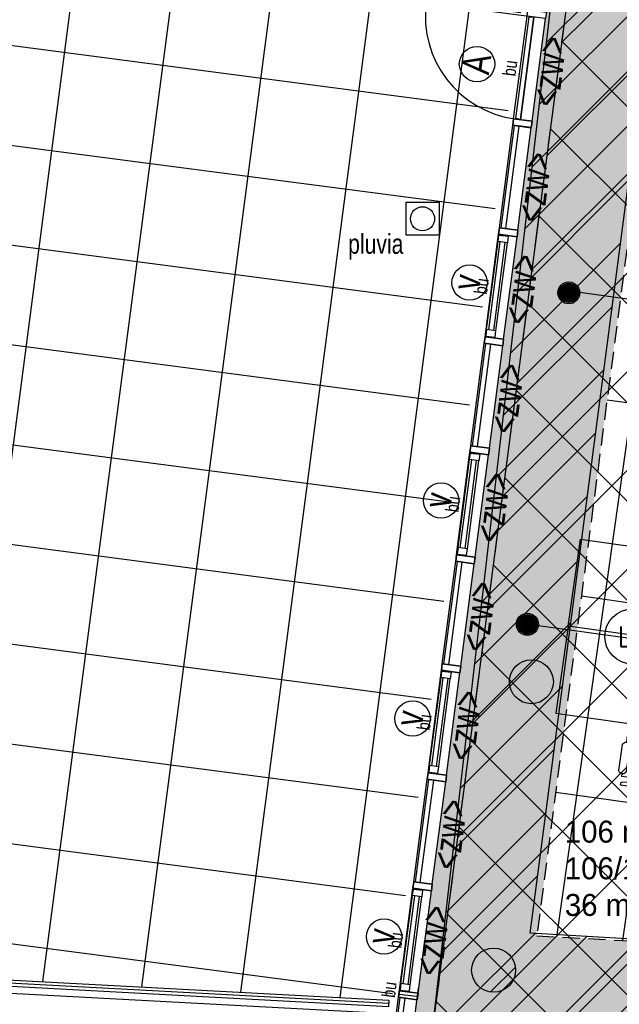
# Model space of a CAD drawing. Header units: millimetres. Extents: x -4107 to 114693, y -37499 to 54671.
# Tile 10 of 156: x 24248 to 29705, y 21328 to 30285. Entities that reach past the tile are written whole.
import ezdxf
from ezdxf.enums import TextEntityAlignment as Align

# ---------------------------------------------------------------- set-up
doc = ezdxf.new("R2010")
doc.units = ezdxf.units.MM
doc.header["$LTSCALE"] = 50
doc.linetypes.add('B0702', pattern=[4.6875, 3.125, -1.5625])
doc.linetypes.add('XREF_06_werkset$0$B0702', pattern=[4.6875, 3.125, -1.5625])
for name, color, linetype in [('FOK_ BRANDSLANGHASPELS', 2, 'Continuous'), ('FOK_08---_MAATVOERING', 2, 'Continuous'), ('FOK_22_BINNENWANDEN', 2, 'Continuous'), ('FOK_82_LOS MEUBILAIR', 1, 'Continuous'), ('XREF_06_PLAFOND$0$AA00VV4-_SOLID252', 254, 'Continuous'), ('XREF_06_PLAFOND$0$AI45----_PLAFONDAFW', 2, 'Continuous'), ('XREF_06_Sprinkler installatie$0$WL$1----', 3, 'Continuous'), ('XREF_06_Sprinkler installatie$0$WL524---', 4, 'Continuous'), ('XREF_06_Sprinkler installatie$0$WL6516--', 4, 'Continuous'), ('XREF_06_verlichting$0$EL6311--', 3, 'Continuous'), ('XREF_06_werkset$0$AA28G---_PREFABBETON', 242, 'Continuous'), ('XREF_06_werkset$0$AI31----_BUITENKOZ', 242, 'Continuous'), ('XREF_06_werkset$0$AI31XH4-_ALUMINIUM', 242, 'Continuous'), ('XREF_06_werkset$0$AI32XI--_HOUT', 242, 'Continuous'), ('XREF_06_werkset$0$AI34MH--_METAAL', 242, 'Continuous'), ('XREF_06_werkset$0$AI35----_PLAFONDS', 242, 'Continuous'), ('XREF_06_werkset$0$AI43S---_TEGELS', 1, 'Continuous'), ('XREF_06_werkset$0$AI47----_DAKAFW', 1, 'Continuous'), ('XREF_06_werkset$0$AL$1A---_ALGEMEEN', 7, 'Continuous'), ('XREF_06_werkset$0$AL28G---_PREFABBETON', 4, 'Continuous'), ('XREF_06_werkset$0$AL31----_BUITENKOZ', 2, 'Continuous'), ('XREF_06_werkset$0$AL31XH4-_ALUMINIUM', 2, 'Continuous'), ('XREF_06_werkset$0$AT$1A---_ALGEMEEN', 7, 'Continuous'), ('XREF_06_werkset$0$AT$8A---_HULPLIJNEN', 241, 'Continuous'), ('XREF_06_werkset$0$AZ34MH--_METAAL', 2, 'Continuous'), ('XREF_06_werkset$0$WL740---', 1, 'Continuous')]:
    doc.layers.add(name, color=color, linetype=linetype)
doc.layers.add('XREF_06_werkset$0$AL$8A---_HULPLIJNEN', color=241, linetype='Continuous', plot=False)
doc.styles.add('XREF_06_Sprinkler installatie$0$Standard', font='txt')
doc.styles.add('XREF_06_verlichting$0$BURO-018', font='simplex.shx', dxfattribs={"height": 180})
doc.styles.add('XREF_06_werkset$0$00_100', font='ABTPR.SHX', dxfattribs={"width": 0.8, "height": 120})
doc.styles.add('XREF_06_werkset$0$01_100', font='ABTPR.SHX', dxfattribs={"width": 0.8, "height": 180})
doc.styles.add('XREF_06_werkset$0$02_100', font='B-GBP.SHX', dxfattribs={"width": 0.8, "height": 250})
doc.styles.add('XREF_06_werkset$0$BURO-018', font='simplex.shx', dxfattribs={"height": 180})

# ---------------------------------------------------------------- blocks, each defined once
blk = doc.blocks.new('XREF_06_Sprinkler installatie$0$SP-KOP02')
at = {"color": 0, "linetype": 'Continuous'}
for p, q in [((-0.875, -0.023), (0.023, 0.875)), ((-0.847, -0.219), (0.219, 0.847)), ((-0.843, 0.233), (-0.233, 0.843)), ((-0.786, -0.383), (0.383, 0.786)), ((-0.702, -0.523), (0.523, 0.702)), ((-0.595, -0.641), (0.641, 0.595)), ((-0.469, -0.739), (0.739, 0.469)), ((-0.32, -0.815), (0.815, 0.32)), ((-0.144, -0.863), (0.863, 0.144)), ((0.072, -0.872), (0.872, -0.072)), ((0.381, -0.788), (0.788, -0.381))]:
    blk.add_line(p, q, dxfattribs=at)
at = {"color": 0, "linetype": 'Continuous', "const_width": 0.875}
blk.add_lwpolyline([(-0.438, 0, 1), (0.438, 0, 1)], format="xyb", close=True, dxfattribs=at)
at = {"color": 0, "linetype": 'Continuous'}
for radius in [1, 0.875]:
    blk.add_circle((0, 0), radius, dxfattribs=at)
at = {"color": 0, "linetype": 'Continuous', "style": 'XREF_06_Sprinkler installatie$0$Standard', "flags": 1}
for tag, p in [('SP_MATCODE', (2, 2)), ('SP_TEMP', (2, -3)), ('SP_DOORL', (2, -5)), ('SP_KFACT', (2, -7)), ('SP_SPRHK', (2, -9)), ('SP_KLEP', (2, -11))]:
    blk.add_attdef(tag, p, '', height=1, dxfattribs=at)
blk = doc.blocks.new('XREF_06_Sprinkler installatie')
at = {"layer": 'XREF_06_Sprinkler installatie$0$WL$1----'}
h = blk.add_hatch(dxfattribs=at)
h.set_pattern_fill('JIS_WOOD', color=256, scale=500, style=0)
h.set_pattern_definition([(45, (0, -36464.7), (-250, 250), [])])
h.paths.add_polyline_path([(30743.8, 36094.7), (95370.7, 36094.7), (86389.5, -27327.7), (59723.1, -18673.6), (68740.5, 7763.6), (69241.7, 10785.2), (68849, 13405.9), (67638.6, 16023.5), (65645.6, 18159.9), (63178.4, 19545.4), (60388.2, 20131.5), (28895, 21976)], flags=16)
h.paths.add_polyline_path([(29853.9, 37108.7), (96538.4, 37108.7), (87224.3, -28664.7), (58653.6, -19392.5), (68002.1, 8015.3), (68349.5, 9912.5), (68461.1, 10706.3), (68321.4, 11469.3), (68229.8, 12765.7), (68109.2, 13218.5), (67906.9, 13527.4), (67399.1, 14920.6), (67172.5, 15065.3), (66709.9, 15980.2), (66021.2, 16693), (65104.6, 17592.2), (63974.8, 18325.8), (62832.6, 18841.7), (59822.5, 19383.9), (28023.7, 21252.6)])
for points in [[(29853.9, 37108.7), (96538.4, 37108.7), (87224.3, -28664.7), (58653.6, -19392.5), (68002.1, 8015.3), (68349.5, 9912.5), (68461.1, 10706.3), (68321.4, 11469.3), (68229.8, 12765.7), (68109.2, 13218.5), (67906.9, 13527.4), (67399.1, 14920.6), (67172.5, 15065.3), (66709.9, 15980.2), (66021.2, 16693), (65104.6, 17592.2), (63974.8, 18325.8), (62832.6, 18841.7), (59822.5, 19383.9), (28023.7, 21252.6)], [(30743.8, 36094.7), (95370.7, 36094.7), (86389.5, -27327.7), (59723.1, -18673.6), (68740.5, 7763.6), (69241.7, 10785.2), (68849, 13405.9), (67638.6, 16023.5), (65645.6, 18159.9), (63178.4, 19545.4), (60388.2, 20131.5), (28895, 21976)]]:
    blk.add_lwpolyline(points, close=True, dxfattribs=at)
at = {"layer": 'XREF_06_Sprinkler installatie$0$WL524---'}
for p, q in [((29256.7, 27819.5), (34974.8, 27009.8)), ((28861.6, 24790.6), (31618.9, 24400.2))]:
    blk.add_line(p, q, dxfattribs=at)
at = {"layer": 'XREF_06_Sprinkler installatie$0$WL6516--', "xscale": 99.9999999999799, "yscale": 100, "zscale": 100, "rotation": 7.589429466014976}
for p in [(29245.3, 27799.6), (28868.6, 24785.4)]:
    blk.add_blockref('XREF_06_Sprinkler installatie$0$SP-KOP02', p, dxfattribs=at)
blk = doc.blocks.new('XREF_06_PLAFOND')
at = {"layer": 'XREF_06_PLAFOND$0$AA00VV4-_SOLID252'}
h = blk.add_hatch(color=256, dxfattribs=at)
edge = h.paths.add_edge_path()
edge.add_line((87220.1, -28652.8), (96531.3, 37099.7))
edge.add_line((96531.3, 37099.7), (29925.1, 37099.7))
edge.add_line((29925.1, 37099.7), (27765.5, 20607.3))
edge.add_line((27765.5, 20607.3), (31097.5, 20428.6))
edge.add_line((31097.5, 20428.6), (31103.1, 20519.4))
edge.add_line((31103.1, 20519.4), (31163, 20516.2))
edge.add_line((31163, 20516.2), (31182.2, 20829.6))
edge.add_line((31182.2, 20829.6), (60332.4, 19103.1))
edge.add_arc((59884.7, 10785.2), 8330, -18.83392, 86.91943, ccw=False)
edge.add_line((67768.7, 8096), (58457.3, -19218.5))
edge.add_line((58457.3, -19218.5), (58452.6, -19217))
edge.add_line((58452.6, -19217), (58423.3, -19307.3))
edge.add_line((58423.3, -19307.3), (87220.1, -28652.8))
edge = h.paths.add_edge_path(flags=16)
edge.add_arc((59884.7, 10785.2), 9330, 341.17597, 446.61048)
edge.add_line((60436.4, 20098.9), (31243.3, 21827.8))
edge.add_line((31243.3, 21827.8), (28955.1, 21950.5))
edge.add_line((28955.1, 21950.5), (30807, 36094.7))
edge.add_line((30807, 36094.7), (95373.9, 36094.7))
edge.add_line((95373.9, 36094.7), (86392.8, -27327.7))
edge.add_line((86392.8, -27327.7), (59702.3, -18665.8))
edge.add_line((59702.3, -18665.8), (68715.7, 7774.7))
at = {"layer": 'XREF_06_PLAFOND$0$AI45----_PLAFONDAFW'}
h = blk.add_hatch(dxfattribs=at)
h.set_pattern_fill('_USER,_O', color=256, scale=1800, pattern_type=0)
h.set_pattern_definition([(351.94, (60508.5, -17546.5), (252.38, 1782.22), [])])
edge = h.paths.add_edge_path(flags=16)
edge.add_arc((41622.2, 26897.4), 5449.9, 0, 180)
edge.add_arc((41622.2, 26897.4), 5449.9, 180, 360)
h.paths.add_polyline_path([(49833.5, 30277.3), (51633.5, 30277.3), (51633.5, 27677.3), (49833.5, 27677.3)], flags=16)
edge = h.paths.add_edge_path(flags=16)
edge.add_arc((86127.3, 26613.5), 3800, 0, 180)
edge.add_arc((86127.3, 26613.5), 3800, 180, 360)
edge = h.paths.add_edge_path(flags=16)
edge.add_arc((74998.8, -10766.8), 5450, 0, 180)
edge.add_arc((74998.8, -10766.8), 5450, 180, 360)
edge = h.paths.add_edge_path()
edge.add_arc((59888.1, 10791.1), 9323.9, 341.24236, 446.62909)
edge.add_line((60436.4, 20098.9), (31243.3, 21827.8))
edge.add_line((31243.3, 21827.8), (28955.1, 21950.5))
edge.add_line((28955.1, 21950.5), (30807, 36094.7))
edge.add_line((30807, 36094.7), (95373.9, 36094.7))
edge.add_line((95373.9, 36094.7), (86392.8, -27327.7))
edge.add_line((86392.8, -27327.7), (59702.3, -18665.8))
edge.add_line((59702.3, -18665.8), (68716.8, 7792.9))
h = blk.add_hatch(dxfattribs=at)
h.set_pattern_fill('_USER,_O', color=256, scale=600, angle=90, pattern_type=0)
h.set_pattern_definition([(81.94, (95317.84, 35698.9), (-594.073, 84.126), [])])
edge = h.paths.add_edge_path(flags=16)
edge.add_arc((86127.3, 26613.5), 3800, 0, 360)
edge = h.paths.add_edge_path(flags=16)
edge.add_arc((74998.8, -10766.8), 5450, 0, 360)
edge = h.paths.add_edge_path(flags=16)
edge.add_arc((41622.2, 26897.4), 5449.9, 0, 360)
h.paths.add_polyline_path([(49933.5, 30177.3), (51533.5, 30177.3), (51533.5, 27777.3), (49933.5, 27777.3)], flags=16)
edge = h.paths.add_edge_path()
edge.add_arc((59888.1, 10791.1), 9323.9, 341.24236, 446.62909)
edge.add_line((60436.4, 20098.9), (31243.3, 21827.8))
edge.add_line((31243.3, 21827.8), (28955.1, 21950.5))
edge.add_line((28955.1, 21950.5), (30807, 36094.7))
edge.add_line((30807, 36094.7), (95373.9, 36094.7))
edge.add_line((95373.9, 36094.7), (86392.8, -27327.7))
edge.add_line((86392.8, -27327.7), (59702.3, -18665.8))
edge.add_line((59702.3, -18665.8), (68716.8, 7792.9))
blk = doc.blocks.new('XREF_06_verlichting$0$1115B3A')
at = {"color": 0, "linetype": 'Continuous'}
blk.add_circle((0, 0), 2.5, dxfattribs=at)
at = {"color": 0, "linetype": 'Continuous', "style": 'XREF_06_verlichting$0$BURO-018'}
for tag, p in [('E_GKAST', (0, 8)), ('E_GROEP', (0, 5)), ('E_SGROEP', (4.5, 5)), ('E_ARMCODE', (0, 0)), ('E_SLET', (4.5, -1))]:
    blk.add_attdef(tag, text='', height=1.8, dxfattribs=at).set_placement(p, align=Align.MIDDLE)
blk = doc.blocks.new('XREF_06_verlichting')
at = {"layer": 'XREF_06_verlichting$0$EL6311--'}
ref = blk.add_blockref('XREF_06_verlichting$0$1115B3A', (29822.7, 24674), dxfattribs=dict(at, xscale=100, yscale=100, zscale=100))
ref.add_attrib('E_ARMCODE', 'LA', dxfattribs={"layer": '0', "color": 1, "linetype": 'Continuous', "height": 180, "style": 'XREF_06_verlichting$0$BURO-018'}).set_placement((29822.7, 24674), align=Align.MIDDLE)
blk = doc.blocks.new('XREF_06_werkset$0$V-H-28X00B_09145B1')
at = {"layer": 'XREF_06_werkset$0$AA28G---_PREFABBETON'}
h = blk.add_hatch(color=254, dxfattribs=at)
edge = h.paths.add_edge_path()
edge.add_arc((28904.7, 24262.4), 200, 0, 360)
blk.add_hatch(color=254, dxfattribs=at).paths.add_polyline_path([(28761.1, 21638.7, 0.57735), (28461.1, 21811.9, 0.57735), (28461.1, 21465.5, 0.57735)])
h = blk.add_hatch(dxfattribs=at)
h.set_pattern_fill('KALKZST', color=1, scale=880, style=0)
h.set_pattern_definition([(45, (58.95, -8), (-390.278, 390.278), [])])
h.paths.add_polyline_path([(28761.1, 21638.7, 0.57735), (28461.1, 21811.9, 0.57735), (28461.1, 21465.5, 0.57735)])
at = {"layer": 'XREF_06_werkset$0$AL28G---_PREFABBETON'}
for centre in [(28904.7, 24262.4), (28561.1, 21638.7)]:
    blk.add_circle(centre, 200, dxfattribs=at)
blk = doc.blocks.new('XREF_06_werkset$0$SA-PUT2')
at = {"color": 0, "linetype": 'Continuous'}
for p, q in [((-75, 75), (75, 75)), ((-75, -75), (-75, 75)), ((75, 75), (75, -75)), ((75, -75), (-75, -75))]:
    blk.add_line(p, q, dxfattribs=at)
blk.add_circle((0, 0), 55, dxfattribs=at)
at = {"color": 0, "linetype": 'Continuous', "style": 'XREF_06_werkset$0$BURO-018', "flags": 1}
blk.add_attdef('SA_MATCODE', (0, 0), '', height=1.8, dxfattribs=at)
blk = doc.blocks.new('*U990')
at = {"layer": 'XREF_06_werkset$0$AI34MH--_METAAL'}
blk.add_lwpolyline([(24530.6, 36409.7), (29555.4, 36409.7), (29555.4, 36349.7), (24583.2, 36349.7), (22656, 21631), (27608.6, 21366.3), (27605.4, 21306.3), (22588, 21574.6), (24530.6, 36409.7)], dxfattribs=at)
at = {"layer": 'XREF_06_werkset$0$AZ34MH--_METAAL'}
blk.add_lwpolyline([(27607, 21336.3), (22622, 21602.8)], dxfattribs=at)
blk = doc.blocks.new('XREF_06_werkset$0$V-H-00-007S_B09145W02')
at = {"layer": 'XREF_06_werkset$0$AT$1A---_ALGEMEEN', "color": 7, "style": 'XREF_06_werkset$0$02_100', "width": 0.8}
blk.add_text('<zw>', height=250, dxfattribs=at).set_placement((0, -13.2), align=Align.CENTER)
blk = doc.blocks.new('XREF_06_werkset$0$V-K-39-003Y_B09145W02')
at = {"color": 0, "linetype": 'ByBlock'}
blk.add_lwpolyline([(-60, -9), (-60, 161), (0, 161), (0, -9)], close=True, dxfattribs=at)
blk = doc.blocks.new('XREF_06_werkset$0$V-K-39-003_B09145W02')
at = {"color": 0, "linetype": 'ByBlock'}
blk.add_lwpolyline([(60, -9), (60, 161), (0, 161), (0, -9)], close=True, dxfattribs=at)
blk = doc.blocks.new('XREF_06_werkset$0$V-H-31-013_09145B1')
at = {"layer": 'XREF_06_werkset$0$AI31----_BUITENKOZ'}
for p, q in [((60, 80.5), (1000, 80.5)), ((60, -89.5), (1000, -89.5))]:
    blk.add_line(p, q, dxfattribs=at)
blk.add_lwpolyline([(1000, 65.5), (1000, 1005.5, 0.41421), (60, 65.5)], format="xyb", dxfattribs=at)
at = {"layer": 'XREF_06_werkset$0$AL$1A---_ALGEMEEN'}
blk.add_circle((509.4, 475.4), 161, dxfattribs=at)
at = {"layer": 'XREF_06_werkset$0$AL31----_BUITENKOZ'}
blk.add_line((60, 15.5), (1000, 15.5), dxfattribs=at)
blk.add_lwpolyline([(64, 60.5), (996, 60.5), (998, 20.5), (62, 20.5)], close=True, dxfattribs=at)
for name, p in [('XREF_06_werkset$0$V-K-39-003_B09145W02', (0, -80.5)), ('XREF_06_werkset$0$V-K-39-003Y_B09145W02', (1060, -80.5))]:
    blk.add_blockref(name, p, dxfattribs=at)
at = {"layer": 'XREF_06_werkset$0$AT$1A---_ALGEMEEN', "color": 7, "style": 'XREF_06_werkset$0$02_100', "width": 0.8}
blk.add_text('A', height=250, dxfattribs=at).set_placement((509.4, 480.3), align=Align.MIDDLE_CENTER)
at = {"layer": 'XREF_06_werkset$0$AT$8A---_HULPLIJNEN', "color": 1, "style": 'XREF_06_werkset$0$00_100', "width": 0.8}
blk.add_text('bu', height=120, dxfattribs=at).set_placement((440.1, 113.8))
blk = doc.blocks.new('XREF_06_werkset$0$V-K-39-005Y_B09145W02')
at = {"color": 0}
blk.add_lwpolyline([(-67, 0), (-67, 85), (0, 85), (0, 0)], close=True, dxfattribs=at)
blk = doc.blocks.new('XREF_06_werkset$0$V-K-39-005_B09145W02')
at = {"color": 0}
blk.add_lwpolyline([(67, 0), (67, 85), (0, 85), (0, 0)], close=True, dxfattribs=at)
blk = doc.blocks.new('XREF_06_werkset$0$V-H-31-00J_B09145W02')
at = {"layer": 'XREF_06_werkset$0$AI31XH4-_ALUMINIUM'}
for p, q in [((60, 80.5), (1000, 80.5)), ((127, 75.5), (933, 75.5)), ((60, -89.5), (1000, -89.5)), ((127, -9.5), (933, -9.5))]:
    blk.add_line(p, q, dxfattribs=at)
at = {"layer": 'XREF_06_werkset$0$AL$1A---_ALGEMEEN'}
blk.add_circle((530, 284), 161, dxfattribs=at)
at = {"layer": 'XREF_06_werkset$0$AL31XH4-_ALUMINIUM'}
for p, q in [((127, 55.5), (933, 55.5)), ((127, 10.5), (933, 10.5))]:
    blk.add_line(p, q, dxfattribs=at)
for name, p in [('XREF_06_werkset$0$V-K-39-003_B09145W02', (0, -80.5)), ('XREF_06_werkset$0$V-K-39-003Y_B09145W02', (1060, -80.5))]:
    blk.add_blockref(name, p, dxfattribs=at)
at = {"layer": 'XREF_06_werkset$0$AL31XH4-_ALUMINIUM', "xscale": 0.8955223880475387}
for name, p in [('XREF_06_werkset$0$V-K-39-005_B09145W02', (67, -9.5)), ('XREF_06_werkset$0$V-K-39-005Y_B09145W02', (993, -9.5))]:
    blk.add_blockref(name, p, dxfattribs=at)
at = {"layer": 'XREF_06_werkset$0$AT$1A---_ALGEMEEN', "color": 7, "style": 'XREF_06_werkset$0$02_100', "width": 0.8}
blk.add_text('v', height=250, dxfattribs=at).set_placement((530, 312.8), align=Align.MIDDLE_CENTER)
at = {"layer": 'XREF_06_werkset$0$AT$8A---_HULPLIJNEN', "color": 1, "style": 'XREF_06_werkset$0$00_100', "width": 0.8}
blk.add_text('bu', height=120, dxfattribs=at).set_placement((440.1, 113.8))
blk = doc.blocks.new('XREF_06_werkset$0$V-H-31-00K_B09145W02')
at = {"layer": 'XREF_06_werkset$0$AI31----_BUITENKOZ'}
for p, q in [((60, 80.5), (1000, 80.5)), ((60, -89.5), (1000, -89.5))]:
    blk.add_line(p, q, dxfattribs=at)
at = {"layer": 'XREF_06_werkset$0$AL31----_BUITENKOZ'}
for p, q in [((60, 65.5), (1000, 65.5)), ((60, 20.5), (1000, 20.5))]:
    blk.add_line(p, q, dxfattribs=at)
for name, p in [('XREF_06_werkset$0$V-K-39-003_B09145W02', (0, -80.5)), ('XREF_06_werkset$0$V-K-39-003Y_B09145W02', (1060, -80.5))]:
    blk.add_blockref(name, p, dxfattribs=at)
blk = doc.blocks.new('XREF_06_werkset')
at = {"layer": 'XREF_06_werkset$0$AI43S---_TEGELS'}
h = blk.add_hatch(dxfattribs=at)
h.set_pattern_fill('ANSI37', color=252, scale=7200, angle=37.54, style=0)
h.set_pattern_definition([(82.54, (24583.25, 36349.7), (-892.38, 116.85), []), (172.54, (24583.25, 36349.7), (-116.85, -892.38), [])])
h.paths.add_polyline_path([(24583.2, 36349.7), (22656, 21631), (27633.1, 21364.1), (29595.4, 36349.7)])
at = {"layer": 'XREF_06_werkset$0$AI31----_BUITENKOZ'}
for p, q in [((27697, 21393.6), (27767.8, 21934.2)), ((27879.2, 21475.8), (27936.4, 21912.1))]:
    blk.add_line(p, q, dxfattribs=at)
for points in [[(28100.5, 20589.3), (27765.5, 20607.3), (27879, 21474.5)], [(28091.4, 20419.6), (27573.1, 20447.4), (27696.8, 21392.2)]]:
    blk.add_lwpolyline(points, dxfattribs=at)
at = {"layer": 'XREF_06_werkset$0$AI32XI--_HOUT'}
blk.add_line((28026.6, 21249.2), (30071.3, 36864.7), dxfattribs=at)
at = {"layer": 'XREF_06_werkset$0$AI35----_PLAFONDS', "linetype": 'XREF_06_werkset$0$B0702'}
blk.add_lwpolyline([(68715.7, 7774.7), (59702.3, -18665.8), (86392.8, -27327.7), (95373.9, 36094.7), (30807, 36094.7), (28955, 21950.5), (31243.3, 21827.8), (60436.4, 20098.9, -0.495504)], format="xyb", close=True, dxfattribs=at)
at = {"layer": 'XREF_06_werkset$0$AI47----_DAKAFW'}
blk.add_lwpolyline([(24477.9, 36469.7), (22520.1, 21518.1), (27677.2, 21242.4)], dxfattribs=at)
at = {"layer": 'XREF_06_werkset$0$AL$8A---_HULPLIJNEN'}
blk.add_lwpolyline([(27700.7, 21422), (27860.4, 21401.1)], dxfattribs=at)
at = {"layer": 'XREF_06_werkset$0$AL31----_BUITENKOZ'}
for points in [[(28092.2, 20434.5), (27590.1, 20461.5), (27711.7, 21390.3)], [(28094.6, 20479.5), (27641, 20503.8), (27756.3, 21384.4)]]:
    blk.add_lwpolyline(points, dxfattribs=at)
for name in ['XREF_06_werkset$0$V-H-28X00B_09145B1', '*U990']:
    blk.add_blockref(name, (0, 0))
for name, p, rotation in [('XREF_06_werkset$0$V-H-31-013_09145B1', (28815.3, 29314), 82.539999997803), ('XREF_06_werkset$0$V-H-00-007S_B09145W02', (29175.5, 29801.4), 82.73999999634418), ('XREF_06_werkset$0$V-H-31-00K_B09145W02', (28685.5, 28322.5), 82.539999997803), ('XREF_06_werkset$0$V-H-00-007S_B09145W02', (29039.2, 28747.4), 82.73999999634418), ('XREF_06_werkset$0$V-H-31-00J_B09145W02', (28555.7, 27331), 82.539999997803), ('XREF_06_werkset$0$V-H-00-007S_B09145W02', (28919, 27817.9), 82.73999999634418), ('XREF_06_werkset$0$V-H-31-00K_B09145W02', (28425.8, 26339.4), 82.539999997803), ('XREF_06_werkset$0$V-H-00-007S_B09145W02', (28790.7, 26826.2), 82.73999999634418), ('XREF_06_werkset$0$V-H-31-00J_B09145W02', (28296, 25347.9), 82.539999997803), ('XREF_06_werkset$0$V-H-00-007S_B09145W02', (28662.4, 25834.5), 82.73999999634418), ('XREF_06_werkset$0$V-H-31-00K_B09145W02', (28166.1, 24356.4), 82.539999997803), ('XREF_06_werkset$0$V-H-00-007S_B09145W02', (28534.2, 24842.7), 82.73999999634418), ('XREF_06_werkset$0$V-H-31-00J_B09145W02', (28036.3, 23364.8), 82.539999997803), ('XREF_06_werkset$0$V-H-00-007S_B09145W02', (28406, 23851.6), 82.73999999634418), ('XREF_06_werkset$0$V-H-31-00K_B09145W02', (27906.5, 22373.3), 82.539999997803), ('XREF_06_werkset$0$V-H-00-007S_B09145W02', (28270.9, 22860.8), 82.73999999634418), ('XREF_06_werkset$0$V-H-31-00J_B09145W02', (27776.6, 21381.8), 82.539999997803), ('XREF_06_werkset$0$V-H-00-007S_B09145W02', (28112.6, 21895.4), 82.73999999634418)]:
    blk.add_blockref(name, p, dxfattribs=dict(rotation=rotation))
at = {"layer": 'XREF_06_werkset$0$AL31----_BUITENKOZ', "rotation": 82.539999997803}
blk.add_blockref('XREF_06_werkset$0$V-K-39-003Y_B09145W02', (27864.3, 21430.8), dxfattribs=at)
at = {"layer": 'XREF_06_werkset$0$WL740---', "color": 2, "xscale": 2, "yscale": 2, "zscale": 2}
blk.add_blockref('XREF_06_werkset$0$SA-PUT2', (27914.1, 28473.3), dxfattribs=at)
at = {"layer": 'XREF_06_werkset$0$AT$1A---_ALGEMEEN', "color": 1, "style": 'XREF_06_werkset$0$01_100', "width": 0.8}
blk.add_text('pluvia', height=180, dxfattribs=at).set_placement((27237.2, 28155.6))
at = {"layer": 'XREF_06_werkset$0$AT$8A---_HULPLIJNEN', "color": 1, "style": 'XREF_06_werkset$0$00_100', "width": 0.8}
blk.add_text('bu', height=120, rotation=82.54, dxfattribs=at).set_placement((27662.1, 21383.3))
blk = doc.blocks.new('WP 1600-800')
at = {"linetype": 'Continuous'}
for p, q in [((701.5, 1636.1), (940, 1636.1)), ((569, 1600.1), (595.5, 1600.1)), ((569, 1600.1), (569, 1149.6)), ((648.5, 1600.1), (675, 1600.1)), ((648.5, 1600.1), (648.5, 1149.6)), ((940, 1564.1), (701.5, 1564.1)), ((966.5, 1600.1), (1022, 1600.1)), ((648.5, 1427.8), (620.3, 1427.8)), ((620.9, 1321.8), (648.5, 1321.8)), ((701.5, 1185.6), (940, 1185.6)), ((569, 1149.6), (595.5, 1149.6)), ((648.5, 1149.6), (675, 1149.6)), ((935.6, 1113), (697.1, 1113)), ((966.5, 1149.6), (1022, 1149.6))]:
    blk.add_line(p, q, dxfattribs=at)
blk.add_lwpolyline([(1133.9, 2274.8), (1933.9, 2274.8), (1933.9, 474.8), (1133.9, 474.8)], close=True)
for centre, radius, start, end in [((712.7, 1600.1), 37.7, 107.28561, 252.71439), ((928.8, 1600.1), 37.7, 287.28561, 72.71439), ((-348.6, 1374.8), 970.6, 346.5803, 13.4197), ((77.9, 1374.8), 970.6, 346.5803, 13.4197), ((710.9, 1148.6), 38.2, 104.35438, 248.70731), ((926.1, 1150), 38.2, 284.35438, 68.70731)]:
    blk.add_arc(centre, radius, start, end, dxfattribs=at)
blk = doc.blocks.new('A$C4D8164B4')
at = {"layer": 'FOK_ BRANDSLANGHASPELS', "color": 2}
blk.add_circle((20000, 20000), 20000, dxfattribs=at)

msp = doc.modelspace()

# ---------------------------------------------------------------- hatches: boundary and pattern name
at = {"layer": 'FOK_08---_MAATVOERING'}
h = msp.add_hatch(dxfattribs=at)
h.set_pattern_fill('ANSI37', color=254, scale=200, style=0)
h.paths.add_polyline_path([(35720.9, 20811), (28026.6, 21249.2), (30071.3, 36864.7), (35720.9, 36864.6)])

# ---------------------------------------------------------------- linework, layer by layer
at = {"layer": 'FOK_08---_MAATVOERING', "color": 13, "linetype": 'B0702', "ltscale": 2}
msp.add_lwpolyline([(35720.9, 20811), (28026.6, 21249.2), (30071.3, 36864.7), (35720.9, 36864.6)], close=True, dxfattribs=at)

# ---------------------------------------------------------------- block references
for name in ['XREF_06_werkset', 'XREF_06_PLAFOND', 'XREF_06_PLAFOND', 'XREF_06_Sprinkler installatie', 'XREF_06_Sprinkler installatie']:
    msp.add_blockref(name, (0, 0))
at = {"layer": 'FOK_ BRANDSLANGHASPELS', "color": 5}
msp.add_blockref('A$C4D8164B4', (17554.1, 14671.5), dxfattribs=at)
at = {"layer": 'FOK_22_BINNENWANDEN'}
msp.add_blockref('XREF_06_verlichting', (0, 0), dxfattribs=at)
at = {"layer": 'FOK_82_LOS MEUBILAIR', "rotation": 261.9399999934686}
msp.add_blockref('WP 1600-800', (29041.5, 26749.5), dxfattribs=at)
at = {"layer": 'FOK_82_LOS MEUBILAIR', "xscale": -1, "rotation": 261.9399999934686}
msp.add_blockref('WP 1600-800', (28499.2, 22919.9), dxfattribs=at)

# ---------------------------------------------------------------- texts
at = {"layer": 'FOK_08---_MAATVOERING', "color": 13, "linetype": 'B0702', "ltscale": 2, "insert": (29209, 22998.9), "char_height": 200, "width": 57960.996, "attachment_point": 1}
msp.add_mtext('{\\fCentury Gothic|b0|i0|c0|p34;106 m2\\P106/12=8,8 m2 p.p.\\P36 m1 plank (12 m1 persoonlijk)}', dxfattribs=at)

doc.saveas('drawing.dxf')
